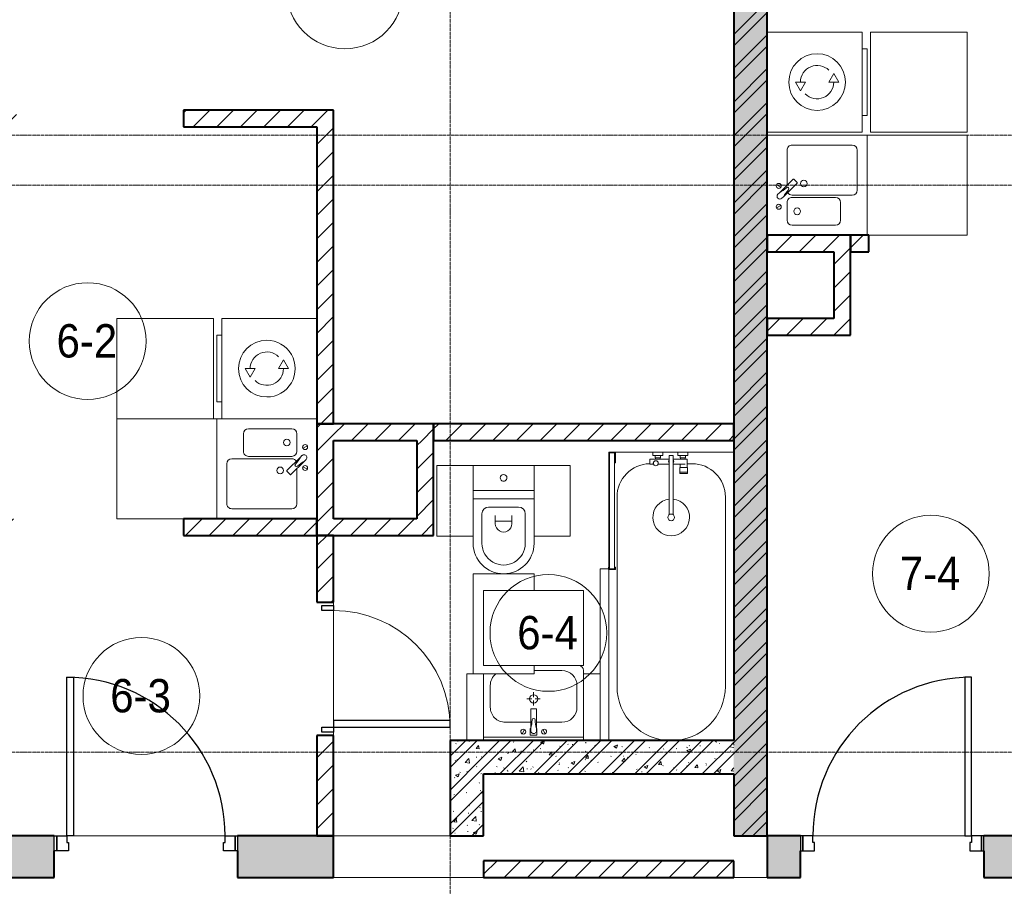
# Model space of a CAD drawing. Header units: millimetres. Extents: x 5617 to 132318, y 7718 to 193536.
# Tile 39 of 81: x 41879 to 47783, y 25497 to 30692. Entities that reach past the tile are written whole.
import ezdxf

# ---------------------------------------------------------------- set-up
doc = ezdxf.new("R2010")
doc.units = ezdxf.units.MM
doc.linetypes.add('ADSK_Линия сетки', pattern=[25, 20, -2.5, 0, -2.5])
doc.linetypes.add('Линия сетки', pattern=[25, 20, -2.5, 0, -2.5])
for name, color, linetype, lineweight in [('Двери', 7, 'Continuous', 18), ('Каркас_Импост', 7, 'Continuous', 30), ('Марки помещений', 7, 'Continuous', 20), ('Мебель', 7, 'Continuous', 18), ('Монтажный зазор', 7, 'Continuous', 30), ('Оси', 7, 'Continuous', 9), ('Панель', 7, 'Continuous', 30), ('Перекрытия', 7, 'Continuous', 18), ('Сантехнические приборы', 7, 'Continuous', 18), ('Стены разрез', 7, 'Continuous', 40), ('Электрооборудование', 7, 'Continuous', 18)]:
    doc.layers.add(name, color=color, linetype=linetype, lineweight=lineweight)
doc.styles.add('Arial_3', font='arial.ttf', dxfattribs={"width": 0.9, "height": 200})
pattern_1 = [(50, (0, 0), (218.62117, -19.1268), [22.86, -251.46]), (355, (0, 0), (-42.29187, 229.2684), [18.288, -201.168]), (100.451, (18.22, -1.6), (176.33107, 210.13963), [19.428, -213.708]), (46.184, (0, 60.96), (325.29495, -50.45164), [34.29, -377.19]), (96.636, (27.1, 56.76), (284.883, 296.91266), [29.142, -320.562]), (351.184, (0, 60.96), (284.8858, 296.9107), [27.432, -301.752]), (21, (30.48, 45.72), (181.93753, -122.71832), [22.86, -251.46]), (326, (30.48, 45.72), (74.16223, 221.0262), [18.288, -201.168]), (71.451, (45.64, 35.5), (256.10035, 98.30526), [19.428, -213.708]), (37.5, (0, 0), (3.70639, 101.465895), [3.353, -195.377, 3.353, -200.863, -201.93]), (37.5, (0, 0), (3.70639, 101.465895), [-402.946, 3.353, -198.577]), (7.5, (0, 0), (80.18358, 120.21653), [3.353, -113.081, 3.353, -190.805, -76.962]), (7.5, (0, 0), (80.18358, 120.21653), [-310.591, 3.353, -73.609]), (327.5, (-67.97, 0), (162.708646, -6.87497), [3.353, -72.847, 3.353, -234.391, -315.468]), (327.5, (-67.97, 0), (162.708646, -6.87497), [-313.944, 3.353, -312.115]), (317.5, (-98.45, 0), (177.75468, 30.51183), [3.353, -95.707, 3.353, -154.534, -224.028]), (317.5, (-98.45, 0), (177.75468, 30.51183), [-256.946, 3.353, -220.675])]
pattern_2 = [(45, (0, 0), (-101.02788, 101.02788), []), (45, (67.35, 0), (-101.02788, 101.02788), [])]
pattern_3 = [(45, (0, 0), (-70.71068, 70.71068), [])]

# ---------------------------------------------------------------- blocks, each defined once
blk = doc.blocks.new('101_Дверь_Однопольная - _НЧ_Мет_900х2100_Квартира_Пр-3834834-МКСС_К4_L13_45_000_')
at = {"layer": 'Каркас_Импост', "color": 253, "true_color": 0xaaaaaa}
for p, q in [((-535, 125), (-475, 125)), ((-535, 35), (-535, 125)), ((-475, 125), (-475, 85)), ((475, 125), (535, 125)), ((475, 85), (475, 125)), ((535, 125), (535, 35)), ((-475, 85), (-465, 85)), ((-465, 85), (-465, 35)), ((465, 85), (475, 85)), ((465, 35), (465, 85)), ((-465, 35), (-535, 35)), ((535, 35), (465, 35))]:
    blk.add_line(p, q, dxfattribs=at)
at = {"layer": 'Монтажный зазор', "color": 253, "true_color": 0xaaaaaa}
for p, q in [((-550, 125), (-535, 125)), ((-550, 35), (-550, 125)), ((-535, 125), (-535, 35)), ((535, 35), (535, 125)), ((535, 125), (550, 125)), ((550, 125), (550, 35)), ((-535, 35), (-550, 35)), ((550, 35), (535, 35))]:
    blk.add_line(p, q, dxfattribs=at)
at = {"layer": 'Панель', "color": 253, "true_color": 0xaaaaaa}
for p, q in [((-475, 1075), (-435, 1075)), ((-475, 125), (-475, 1075)), ((-435, 1075), (-435, 125)), ((-435, 125), (-475, 125))]:
    blk.add_line(p, q, dxfattribs=at)
blk.add_arc((-475, 125), 950, 0, 90, dxfattribs=at)
blk = doc.blocks.new('MR_Ванна - Санузел с ванной_1800x750-2638764-МКСС_К4_L13_45_000_')
at = {"layer": 'Сантехнические приборы', "color": 253, "true_color": 0xaaaaaa}
for p, q in [((210, 750.1), (195, 750.1)), ((195, 750.1), (195, 710)), ((195, 710), (210, 710)), ((200, 715), (200, 745.1)), ((200, 745.1), (210, 745.1)), ((200, 745.1), (200, 715)), ((895, 745.1), (200, 745.1)), ((210, 715), (200, 715)), ((200, 715), (895, 715)), ((210, 745.1), (210, 750.1)), ((210, 750), (885, 750)), ((210, 710), (210, 715)), ((895, 715), (835, 715)), ((835, 715), (835, 710)), ((835, 710), (900, 710)), ((900, 750), (885, 750)), ((885, 750), (885, 745.1)), ((885, 745.1), (895, 745.1)), ((895, 745.1), (895, 715)), ((895, 715), (895, 745.1)), ((900, 710), (900, 750)), ((900, 710), (900, 484.8)), ((630, 700), (-505, 700)), ((826.3, 504.1), (858, 504.1)), ((826.3, 480.7), (826.3, 504.1)), ((858, 504.1), (858, 386.3)), ((880, 484.8), (900, 484.8)), ((880, 425), (880, 484.8)), ((900, 484.8), (900, 425)), ((826.3, 386.3), (826.3, 453.7)), ((858, 468.3), (866, 468.3)), ((858, 441.4), (858, 468.3)), ((866, 441.4), (858, 441.4)), ((866, 471), (880, 471)), ((866, 439), (866, 471)), ((866, 468.3), (866, 441.4)), ((880, 439), (866, 439)), ((880, 471), (880, 439)), ((900, 425), (880, 425)), ((900, 425), (900, 335)), ((524.9, 386.3), (880, 386.3)), ((880, 363.7), (524.9, 363.7)), ((826.3, 291.7), (826.3, 363.7)), ((858, 363.7), (858, 291.7)), ((880, 386.3), (880, 363.7)), ((770.9, 276.9), (770.9, 323.9)), ((770.9, 323.9), (780, 323.9)), ((780, 276.9), (780, 323.9)), ((780, 323.9), (807.5, 323.9)), ((780, 323.9), (780, 276.9)), ((807.5, 323.9), (807.5, 276.9)), ((807.5, 278.8), (807.5, 321.6)), ((807.5, 321.6), (826.3, 321.6)), ((858, 291.7), (858, 318.6)), ((858, 318.6), (866, 318.6)), ((866, 289), (866, 321)), ((866, 321), (880, 321)), ((866, 318.6), (866, 291.7)), ((880, 275.2), (880, 335)), ((880, 335), (900, 335)), ((880, 321), (880, 289)), ((900, 335), (900, 275.2)), ((780, 276.9), (770.9, 276.9)), ((807.5, 276.9), (780, 276.9)), ((858, 278.8), (807.5, 278.8)), ((830, 250), (830, 278.8)), ((858, 291.7), (858, 278.8)), ((866, 291.7), (858, 291.7)), ((880, 289), (866, 289)), ((900, 275.2), (880, 275.2)), ((900, 275.2), (900, 0)), ((-505, 50), (630, 50))]:
    blk.add_line(p, q, dxfattribs=at)
for centre, radius, start, end in [((-505, 375), 325, 90, 270), ((630, 500), 200, 1.18568, 90), ((508.5, 375), 110, 5.91598, 354.08402), ((832.8, 467.2), 15, 90, 270), ((832.8, 467.2), 15, 244.04828, 115.95172), ((832.8, 467.2), 15, 270, 90), ((508.5, 375), 20, 90, 270), ((508.5, 375), 20, 270, 90), ((508.5, 375), 20, 325.4667, 34.5333), ((843.9, 375), 15.5, 47.00933, 132.99067), ((843.9, 375), 15.5, 227.00933, 312.99067), ((630, 250), 200, 270, 360)]:
    blk.add_arc(centre, radius, start, end, dxfattribs=at)
blk = doc.blocks.new('MR_Зона обслуживания - MR_Зона обслуживания-V19-МКСС_К4_L13_45_000_')
at = {"layer": 'Мебель', "lineweight": 9}
for p, q in [((-480, 0), (545.1, 0)), ((550, 50), (-80, 50)), ((550, 0.1), (550, 50))]:
    blk.add_line(p, q, dxfattribs=at)
blk = doc.blocks.new('MR_Тумба-Умывальник с зеркалом - Тумба-умывальник_600-V20-МКСС_К4_L13_45_000_')
at = {"layer": 'Сантехнические приборы', "color": 253, "true_color": 0xaaaaaa}
for p, q in [((-300, -20), (300, -20)), ((-69.7, -39.8), (-55.6, -66.3)), ((20, -33.1), (-20, -33.1)), ((-20, -33.1), (-20, -73.1)), ((20, -73.1), (20, -33.1)), ((69.7, -39.8), (55.6, -66.3)), ((-17, -110), (-170, -110)), ((-20, -73.1), (-17, -73.1)), ((-17, -60), (-17, -73.1)), ((-17, -73.1), (-17, -187.9)), ((17, -73.1), (17, -60)), ((17, -187.9), (17, -73.1)), ((17, -73.1), (20, -73.1)), ((170, -110), (17, -110)), ((-260, -200), (-260, -330)), ((-14, -190.9), (14, -190.9)), ((0, -210), (0, -240)), ((260, -330), (260, -200)), ((-10, -250), (-40, -250)), ((0, -290), (0, -260)), ((40, -250), (10, -250)), ((-300, -400), (-300, -420)), ((-170, -420), (-2.5, -420))]:
    blk.add_line(p, q, dxfattribs=at)
for centre, radius, start, end in [((-62.7, -53.1), 15, 360, 180), ((-62.7, -53.1), 15, 180, 360), ((0, -60), 17, 360, 180), ((62.7, -53.1), 15, 360, 180), ((62.7, -53.1), 15, 180, 360), ((-170, -200), 90, 90, 180), ((-217.6, -129.9), 208.5, 1.5946, 15.81769), ((217.6, -129.9), 208.5, 164.18231, 178.4054), ((170, -200), 90, 360, 90), ((0, -124.1), 9.19, 180, 360), ((0, -250), 25, 0, 180), ((-14, -187.9), 3, 180, 270), ((-14, -187.9), 3, 195, 255), ((14, -187.9), 3, 270, 0), ((14, -187.9), 3, 285, 345), ((0, -250), 25, 180, 0), ((-170, -330), 90, 180, 270), ((170, -330), 90, 308.32951, 360), ((-270, -420), 30, 180, 270)]:
    blk.add_arc(centre, radius, start, end, dxfattribs=at)
blk = doc.blocks.new('MR_Зона обслуживания - MR_Зона обслуживания-2638731-МКСС_К4_L13_45_000_')
at = {"layer": 'Мебель', "lineweight": 9}
for p, q in [((300, 0), (-300, 0)), ((-300, 0), (-300, -450)), ((300, -450), (300, 0)), ((-300, -450), (300, -450))]:
    blk.add_line(p, q, dxfattribs=at)
blk = doc.blocks.new('MR_Зона обслуживания - MR_Зона обслуживания-V2-МКСС_К4_L13_45_000_')
at = {"layer": 'Мебель', "lineweight": 9}
for p, q in [((-50, 0), (-50, -400)), ((50, -400), (50, 0)), ((-50, -400), (50, -400))]:
    blk.add_line(p, q, dxfattribs=at)
blk = doc.blocks.new('MR_Унитаз напольный - Санузел с ванной-2638740-МКСС_К4_L13_45_000_')
at = {"layer": 'Сантехнические приборы', "color": 253, "true_color": 0xaaaaaa}
for p, q in [((-182.5, 0), (-182.5, 267.5)), ((-130, 267.5), (-130, 90)), ((130, 90), (130, 267.5)), ((182.5, 267.5), (182.5, 0)), ((-50, 150), (-50, 100)), ((-50, 135), (50, 135)), ((50, 100), (50, 150)), ((182.5, 0), (-182.5, 0)), ((-182.5, -50), (-182.5, 0)), ((-182.5, 0), (182.5, 0)), ((-90, 50), (90, 50)), ((182.5, 0), (182.5, -50)), ((-182.5, -50), (182.5, -50)), ((-182.5, -200), (-182.5, -50)), ((182.5, -50), (-182.5, -50)), ((182.5, -50), (182.5, -200)), ((182.5, -200), (-182.5, -200))]:
    blk.add_line(p, q, dxfattribs=at)
for centre, radius, start, end in [((0, 267.5), 182.5, 0, 180), ((0, 267.5), 130, 360, 180), ((0, 150), 50, 360, 180), ((-90, 90), 40, 180, 270), ((90, 90), 40, 270, 360), ((0, -125), 20, 360, 180), ((0, -125), 20, 180, 360)]:
    blk.add_arc(centre, radius, start, end, dxfattribs=at)
blk = doc.blocks.new('MR_Зона обслуживания - MR_Зона обслуживания-V21-МКСС_К4_L13_45_000_')
at = {"layer": 'Мебель', "lineweight": 9}
for p, q in [((120, 600), (-182.5, 600)), ((-182.5, 600), (-182.5, 550)), ((182.5, 0), (182.5, 600)), ((-182.5, 100), (-182.5, 0)), ((-182.5, 0), (182.5, 0))]:
    blk.add_line(p, q, dxfattribs=at)
blk = doc.blocks.new('MR_Зона обслуживания - MR_Зона обслуживания-2638742-МКСС_К4_L13_45_000_')
at = {"layer": 'Мебель', "lineweight": 9}
for p, q in [((108.75, 425), (-108.75, 425)), ((108.75, 0), (108.75, 425)), ((-108.75, 0), (108.75, 0))]:
    blk.add_line(p, q, dxfattribs=at)
blk = doc.blocks.new('MR_Зона обслуживания - MR_Зона обслуживания-V3-МКСС_К4_L13_45_000_')
at = {"layer": 'Мебель', "lineweight": 9}
for p, q in [((108.75, 425), (-108.75, 425)), ((-108.75, 425), (-108.75, 0)), ((-108.75, 0), (108.75, 0))]:
    blk.add_line(p, q, dxfattribs=at)
blk = doc.blocks.new('MR_Мойка - Кухонная мойка-V22-МКСС_К4_L13_45_000_')
at = {"layer": 'Сантехнические приборы', "color": 253, "true_color": 0xaaaaaa}
for p, q in [((-136.7, -6.7), (-122.6, -33.3)), ((-79, -39), (-69.8, -48.2)), ((-69.8, -48.2), (11.4, -129.4)), ((-45.7, -24.2), (-55, -14.9)), ((35.5, -105.4), (-45.7, -24.2)), ((2.7, -6.7), (-11.4, -33.3)), ((-240, -100), (-240, -360)), ((-104, -70), (-210, -70)), ((-74, -360), (-74, -100)), ((-60, -100), (-60, -460)), ((210, -70), (0.1, -70)), ((15.7, -129.4), (35.5, -109.6)), ((240, -460), (240, -100)), ((-210, -390), (-104, -390)), ((-300, -520), (-300, -550)), ((-300, -520), (-300, -550)), ((-30, -490), (210, -490)), ((-300, -550), (300, -550))]:
    blk.add_line(p, q, dxfattribs=at)
for centre, radius, start, end in [((-129.7, -20), 15, 360, 180), ((-129.7, -20), 15, 180, 360), ((-67, -26.9), 17, 45, 225), ((-171.5, -230.2), 208.5, 46.5946, 60.81769), ((136.3, 77.5), 208.5, 209.18231, 223.4054), ((-4.3, -20), 15, 360, 180), ((-4.3, -20), 15, 180, 360), ((-210, -100), 30, 90, 180), ((-157, -130), 20, 360, 180), ((-104, -100), 30, 360, 90), ((-30, -100), 30, 118.55106, 180), ((-21.7, -72.3), 9.19, 225, 45), ((33.3, -107.5), 3, 315, 45), ((33.3, -107.5), 3, 315, 45), ((210, -100), 30, 360, 90), ((-157, -130), 20, 180, 360), ((10, -170), 20, 360, 180), ((10, -170), 20, 180, 360), ((13.5, -127.3), 3, 225, 315), ((13.5, -127.3), 3, 225, 315), ((-210, -360), 30, 180, 270), ((-104, -360), 30, 270, 360), ((-30, -460), 30, 180, 270), ((210, -460), 30, 270, 360)]:
    blk.add_arc(centre, radius, start, end, dxfattribs=at)
blk = doc.blocks.new('MR_Зона обслуживания - MR_Зона обслуживания-V23-МКСС_К4_L13_45_000_')
at = {"layer": 'Мебель', "lineweight": 9}
for p, q in [((300, 0), (-300, 0)), ((-300, 0), (-300, -600)), ((300, -600), (300, -200)), ((-300, -600), (300, -600))]:
    blk.add_line(p, q, dxfattribs=at)
blk = doc.blocks.new('MR_Стиральная машина - Стиральная машина_600-2515858-МКСС_К4_L13_45_000_')
at = {"layer": 'Электрооборудование', "color": 253, "true_color": 0xaaaaaa}
for p, q in [((-300, 0), (-300, -570)), ((300, -570), (300, 0)), ((0, -170), (-52, -200)), ((0, -230), (0, -170)), ((-52, -200), (0, -230)), ((0, -370), (0, -430)), ((52, -400), (0, -370)), ((0, -430), (52, -400)), ((-300, -570), (300, -570)), ((-200, -570), (-200, -600)), ((200, -600), (200, -570)), ((-200, -600), (200, -600))]:
    blk.add_line(p, q, dxfattribs=at)
for radius, start, end in [(170, 360, 180), (100, 135, 270), (100, 315, 90), (170, 180, 360)]:
    blk.add_arc((0, -300), radius, start, end, dxfattribs=at)
blk = doc.blocks.new('MR_Зона обслуживания - MR_Зона обслуживания-2638756-МКСС_К4_L13_45_000_')
at = {"layer": 'Мебель', "lineweight": 9}
for p, q in [((300, 0), (-300, 0)), ((-300, 0), (-300, -580)), ((300, -580), (300, 0)), ((-300, -580), (300, -580))]:
    blk.add_line(p, q, dxfattribs=at)
blk = doc.blocks.new('MR_Мойка - Кухонная мойка-V33-МКСС_К4_L13_45_000_')
at = {"layer": 'Сантехнические приборы', "color": 253, "true_color": 0xaaaaaa}
for p, q in [((300, -550), (300, 50)), ((-136.7, -6.7), (-122.6, -33.3)), ((-79, -39), (-69.8, -48.2)), ((-69.8, -48.2), (11.4, -129.4)), ((-45.7, -24.2), (-55, -14.9)), ((35.5, -105.4), (-45.7, -24.2)), ((2.7, -6.7), (-11.4, -33.3)), ((-240, -100), (-240, -360)), ((-104, -70), (-210, -70)), ((-74, -360), (-74, -100)), ((-60, -100), (-60, -460)), ((210, -70), (0.1, -70)), ((15.7, -129.4), (35.5, -109.6)), ((240, -460), (240, -100)), ((-210, -390), (-104, -390)), ((-30, -490), (210, -490)), ((-300, -550), (300, -550))]:
    blk.add_line(p, q, dxfattribs=at)
for centre, radius, start, end in [((-129.7, -20), 15, 360, 180), ((-129.7, -20), 15, 180, 360), ((-67, -26.9), 17, 45, 225), ((-171.5, -230.2), 208.5, 46.5946, 60.81769), ((136.3, 77.5), 208.5, 209.18231, 223.4054), ((-4.3, -20), 15, 360, 180), ((-4.3, -20), 15, 180, 360), ((-210, -100), 30, 90, 180), ((-157, -130), 20, 360, 180), ((-104, -100), 30, 360, 90), ((-30, -100), 30, 118.55106, 180), ((-21.7, -72.3), 9.19, 225, 45), ((33.3, -107.5), 3, 315, 45), ((33.3, -107.5), 3, 315, 45), ((210, -100), 30, 360, 90), ((-157, -130), 20, 180, 360), ((10, -170), 20, 360, 180), ((10, -170), 20, 180, 360), ((13.5, -127.3), 3, 225, 315), ((13.5, -127.3), 3, 225, 315), ((-210, -360), 30, 180, 270), ((-104, -360), 30, 270, 360), ((-30, -460), 30, 180, 270), ((210, -460), 30, 270, 360)]:
    blk.add_arc(centre, radius, start, end, dxfattribs=at)
blk = doc.blocks.new('MR_Зона обслуживания - MR_Зона обслуживания-V34-МКСС_К4_L13_45_000_')
at = {"layer": 'Мебель', "lineweight": 9}
for p, q in [((300, 0), (-300, 0)), ((300, -600), (300, 0)), ((-300, -10), (-300, -600)), ((-300, -600), (300, -600))]:
    blk.add_line(p, q, dxfattribs=at)
blk = doc.blocks.new('A_DOR_Door - Вн_3_Одинарная_800x2100-2907017-МКСС_К4_L13_45_000_')
at = {"layer": 'Двери', "color": 253, "lineweight": 30, "true_color": 0xaaaaaa}
for p, q in [((-380, 20), (-350, 20)), ((-380, -50), (-380, 20)), ((-350, 20), (-350, -50)), ((350, -50), (350, 20)), ((350, 20), (380, 20)), ((380, 20), (380, -50)), ((-350, -50), (-380, -50)), ((-350, -50), (-350, -750)), ((-310, -50), (-350, -50)), ((-350, -50), (-350, -750)), ((-310, -750), (-310, -50)), ((380, -50), (350, -50)), ((-350, -750), (-310, -750))]:
    blk.add_line(p, q, dxfattribs=at)
at = {"layer": 'Двери', "color": 254, "lineweight": 9, "true_color": 0xd4d4d4}
blk.add_arc((-350, -50), 700, 270, 0, dxfattribs=at)
blk = doc.blocks.new('101_Дверь_Однопольная - _НЧ_Мет_900х2100_Квартира_Л-3834828-МКСС_К4_L13_45_000_')
at = {"layer": 'Каркас_Импост', "color": 253, "true_color": 0xaaaaaa}
for p, q in [((-475, 125), (-535, 125)), ((-535, 125), (-535, 35)), ((-475, 85), (-475, 125)), ((535, 125), (475, 125)), ((475, 125), (475, 85)), ((535, 35), (535, 125)), ((-465, 85), (-475, 85)), ((-465, 35), (-465, 85)), ((475, 85), (465, 85)), ((465, 85), (465, 35)), ((-535, 35), (-465, 35)), ((465, 35), (535, 35))]:
    blk.add_line(p, q, dxfattribs=at)
at = {"layer": 'Монтажный зазор', "color": 253, "true_color": 0xaaaaaa}
for p, q in [((-535, 125), (-550, 125)), ((-550, 125), (-550, 35)), ((-535, 35), (-535, 125)), ((550, 125), (535, 125)), ((535, 125), (535, 35)), ((550, 35), (550, 125)), ((-550, 35), (-535, 35)), ((535, 35), (550, 35))]:
    blk.add_line(p, q, dxfattribs=at)
at = {"layer": 'Панель', "color": 253, "true_color": 0xaaaaaa}
for p, q in [((475, 1075), (435, 1075)), ((435, 1075), (435, 125)), ((475, 125), (475, 1075)), ((435, 125), (475, 125))]:
    blk.add_line(p, q, dxfattribs=at)
blk.add_arc((475, 125), 950, 90, 180, dxfattribs=at)
blk = doc.blocks.new('135_SLK_K4_AR_rvt-1-МКСС_К4_L13_45_000_')
at = {"layer": 'Стены разрез', "lineweight": 9, "true_color": 0xaaaaaa}
h = blk.add_hatch(dxfattribs=at)
h.set_pattern_fill('FP_1', color=253, style=0, pattern_type=2)
h.set_pattern_definition(pattern_1)
h.paths.add_polyline_path([(113450, 25800), (113450, 32900), (113250, 32900), (113250, 25800)])
h = blk.add_hatch(dxfattribs=at)
h.set_pattern_fill('FP_2', color=253, style=0, pattern_type=2)
h.set_pattern_definition(pattern_2)
h.paths.add_polyline_path([(113450, 25800), (113450, 32900), (113250, 32900), (113250, 25800)])
h = blk.add_hatch(dxfattribs=at)
h.set_pattern_fill('FP_3', color=253, style=0, pattern_type=2)
h.set_pattern_definition(pattern_3)
h.paths.add_polyline_path([(110850, 30050), (110850, 30150), (109950, 30150), (109950, 30050), (110750, 30050)])
h.paths.add_polyline_path([(108950, 30050), (108950, 30150), (108150, 30150), (108150, 30050)])
h = blk.add_hatch(dxfattribs=at)
h.set_pattern_fill('FP_3', color=253, style=0, pattern_type=2)
h.set_pattern_definition(pattern_3)
h.paths.add_polyline_path([(110750, 28270), (110850, 28270), (110850, 30050), (110750, 30050), (110750, 28338)])
h = blk.add_hatch(dxfattribs=at)
h.set_pattern_fill('FP_3', color=253, style=0, pattern_type=2)
h.set_pattern_definition(pattern_3)
h.paths.add_polyline_path([(113768.5, 29300), (113950, 29300), (113950, 29400), (113450, 29400), (113450, 29300), (113599.8, 29300)])
h = blk.add_hatch(dxfattribs=at)
h.set_pattern_fill('FP_3', color=253, style=0, pattern_type=2)
h.set_pattern_definition(pattern_3)
h.paths.add_polyline_path([(116900, 29300), (116900, 29400), (114960, 29400), (114960, 29300), (115623.6, 29300)])
h.paths.add_polyline_path([(114060, 29300), (114060, 29400), (113950, 29400), (113950, 29300)])
h = blk.add_hatch(dxfattribs=at)
h.set_pattern_fill('FP_3', color=253, style=0, pattern_type=2)
h.set_pattern_definition(pattern_3)
h.paths.add_polyline_path([(113950, 28800), (113950, 29300), (113850, 29300), (113850, 28800)])
h = blk.add_hatch(dxfattribs=at)
h.set_pattern_fill('FP_3', color=253, style=0, pattern_type=2)
h.set_pattern_definition(pattern_3)
h.paths.add_polyline_path([(113850, 28800), (113850, 28900), (113450, 28900), (113450, 28800), (113599.8, 28800)])
h = blk.add_hatch(dxfattribs=at)
h.set_pattern_fill('FP_3', color=253, style=0, pattern_type=2)
h.set_pattern_definition(pattern_3)
h.paths.add_polyline_path([(110750, 27600), (110850, 27600), (110850, 28270), (110750, 28270), (110750, 27740)])
h = blk.add_hatch(dxfattribs=at)
h.set_pattern_fill('FP_3', color=253, style=0, pattern_type=2)
h.set_pattern_definition(pattern_3)
h.paths.add_polyline_path([(111350, 28170), (111450, 28170), (111450, 28270), (110850, 28270), (110850, 28170), (110901.4, 28170)])
h = blk.add_hatch(dxfattribs=at)
h.set_pattern_fill('FP_3', color=253, style=0, pattern_type=2)
h.set_pattern_definition(pattern_3)
h.paths.add_polyline_path([(113250, 28170), (113250, 28270), (111450, 28270), (111450, 28170), (112925.2, 28170)])
h = blk.add_hatch(dxfattribs=at)
h.set_pattern_fill('FP_3', color=253, style=0, pattern_type=2)
h.set_pattern_definition(pattern_3)
h.paths.add_polyline_path([(111450, 27600), (111450, 28170), (111350, 28170), (111350, 27600)])
h = blk.add_hatch(dxfattribs=at)
h.set_pattern_fill('FP_3', color=253, style=0, pattern_type=2)
h.set_pattern_definition(pattern_3)
h.paths.add_polyline_path([(110226.8, 27600), (110750, 27600), (110750, 27700), (109950, 27700), (109950, 27600)])
h.paths.add_polyline_path([(108877.6, 27600), (108950, 27600), (108950, 27700), (108150, 27700), (108150, 27600), (108203, 27600)])
h = blk.add_hatch(dxfattribs=at)
h.set_pattern_fill('FP_3', color=253, style=0, pattern_type=2)
h.set_pattern_definition(pattern_3)
h.paths.add_polyline_path([(111350, 27600), (111350, 27700), (110850, 27700), (110850, 27600)])
h = blk.add_hatch(dxfattribs=at)
h.set_pattern_fill('FP_3', color=253, style=0, pattern_type=2)
h.set_pattern_definition(pattern_3)
h.paths.add_polyline_path([(110750, 25800), (110850, 25800), (110850, 26400), (110750, 26400)])
h.paths.add_polyline_path([(110750, 27200), (110850, 27200), (110850, 27600), (110750, 27600)])
h = blk.add_hatch(dxfattribs=at)
h.set_pattern_fill('FP_1', color=253, style=0, pattern_type=2)
h.set_pattern_definition(pattern_1)
h.paths.add_polyline_path([(111576, 25800), (111750, 25800), (111750, 26370), (111550, 26370), (111550, 25800)])
h = blk.add_hatch(dxfattribs=at)
h.set_pattern_fill('FP_2', color=253, style=0, pattern_type=2)
h.set_pattern_definition(pattern_2)
h.paths.add_polyline_path([(111576, 25800), (111750, 25800), (111750, 26370), (111550, 26370), (111550, 25800)])
h = blk.add_hatch(dxfattribs=at)
h.set_pattern_fill('FP_1', color=253, style=0, pattern_type=2)
h.set_pattern_definition(pattern_1)
h.paths.add_polyline_path([(113250, 26170), (113250, 26370), (111750, 26370), (111750, 26170), (112925.2, 26170)])
h = blk.add_hatch(dxfattribs=at)
h.set_pattern_fill('FP_2', color=253, style=0, pattern_type=2)
h.set_pattern_definition(pattern_2)
h.paths.add_polyline_path([(113250, 26170), (113250, 26370), (111750, 26370), (111750, 26170), (112925.2, 26170)])
at = {"layer": 'Стены разрез', "lineweight": 18, "true_color": 0xcbcbcb}
h = blk.add_hatch(color=9, dxfattribs=at)
h.paths.add_polyline_path([(110850, 25550), (110850, 25800), (110275, 25800), (110275, 25550)])
h.paths.add_polyline_path([(108877.6, 25550), (109175, 25550), (109175, 25800), (108700, 25800), (108700, 25550)])
h = blk.add_hatch(color=9, dxfattribs=at)
h.paths.add_polyline_path([(115250, 25550), (115250, 25800), (114749.8, 25800), (114749.8, 25550)])
h.paths.add_polyline_path([(113449.8, 25550), (113649.8, 25550), (113649.8, 25800), (113449.8, 25800), (113449.8, 25710)])
at = {"layer": 'Стены разрез', "lineweight": 9, "true_color": 0xaaaaaa}
h = blk.add_hatch(dxfattribs=at)
h.set_pattern_fill('FP_3', color=253, style=0, pattern_type=2)
h.set_pattern_definition(pattern_3)
h.paths.add_polyline_path([(113250, 25550), (113250, 25650), (111750, 25650), (111750, 25550), (112925.2, 25550)])
at = {"layer": 'Перекрытия', "color": 253, "true_color": 0xaaaaaa}
for p, q in [((110850, 27180), (110850, 27200)), ((110850, 27200), (110850, 27180)), ((110850, 26490), (110850, 27150)), ((110850, 27150), (110850, 26490)), ((110850, 26400), (110850, 26420)), ((110850, 26420), (110850, 26400)), ((109290, 25800), (110200, 25800)), ((110200, 25800), (109290, 25800)), ((110850, 25800), (111550, 25800)), ((113724.8, 25800), (114634.8, 25800)), ((114634.8, 25800), (113724.8, 25800)), ((110274.8, 25550), (110274.8, 25710)), ((111750, 25550), (110850, 25550)), ((113449.8, 25550), (113250, 25550))]:
    blk.add_line(p, q, dxfattribs=at)
at = {"layer": 'Стены разрез', "color": 253, "true_color": 0xaaaaaa}
for p, q in [((113250, 32900), (113250, 26370)), ((113450, 25800), (113450, 32900)), ((110850, 30150), (109950, 30150)), ((109950, 30150), (109950, 30050)), ((110850, 30050), (110850, 30150)), ((109950, 30050), (110750, 30050)), ((110750, 30050), (110750, 28270)), ((110850, 28270), (110850, 30050)), ((113950, 29400), (113450, 29400)), ((113450, 29400), (113450, 29300)), ((113950, 29300), (113950, 29400)), ((114060, 29400), (113950, 29400)), ((113950, 29400), (113950, 29300)), ((114060, 29300), (114060, 29400)), ((113450, 29300), (113850, 29300)), ((113850, 29300), (113850, 28900)), ((113950, 28800), (113950, 29300)), ((113950, 29300), (114060, 29300)), ((113850, 28900), (113450, 28900)), ((113450, 28900), (113450, 28800)), ((113450, 28800), (113850, 28800)), ((113850, 28800), (113950, 28800)), ((110750, 28270), (110850, 28270)), ((110850, 28270), (110750, 28270)), ((110750, 28270), (110750, 27600)), ((111450, 28270), (110850, 28270)), ((111450, 28170), (111450, 28270)), ((113250, 28270), (111450, 28270)), ((111450, 28270), (111450, 28170)), ((113250, 28170), (113250, 28270)), ((110850, 28170), (111350, 28170)), ((110850, 27700), (110850, 28170)), ((111350, 28170), (111350, 27700)), ((111450, 27600), (111450, 28170)), ((111450, 28170), (113250, 28170)), ((110750, 27700), (109950, 27700)), ((109950, 27700), (109950, 27600)), ((110750, 27600), (110750, 27700)), ((111350, 27700), (110850, 27700)), ((109950, 27600), (110750, 27600)), ((110850, 27600), (110750, 27600)), ((110750, 27600), (110750, 27200)), ((110750, 27600), (110850, 27600)), ((110850, 27200), (110850, 27600)), ((110850, 27600), (111350, 27600)), ((111350, 27600), (111450, 27600)), ((110750, 27200), (110850, 27200)), ((110850, 26400), (110750, 26400)), ((110750, 26400), (110750, 25800)), ((110850, 25800), (110850, 26400)), ((111550, 26370), (111550, 25800)), ((111750, 26370), (111550, 26370)), ((113250, 26370), (111750, 26370)), ((111750, 26170), (113250, 26170)), ((111750, 25800), (111750, 26170)), ((113250, 26170), (113250, 25800)), ((109175, 25800), (108700, 25800)), ((110850, 25800), (110275, 25800)), ((110750, 25800), (110850, 25800)), ((110850, 25550), (110850, 25800)), ((111550, 25800), (111750, 25800)), ((113250, 25800), (113450, 25800)), ((113649.8, 25800), (113449.8, 25800)), ((113449.8, 25800), (113449.8, 25550)), ((115250, 25800), (114749.8, 25800)), ((109175, 25550), (109175, 25710)), ((110275, 25710), (110275, 25550)), ((113649.8, 25550), (113649.8, 25710)), ((114749.8, 25710), (114749.8, 25550)), ((113250, 25650), (111750, 25650)), ((111750, 25650), (111750, 25550)), ((113250, 25550), (113250, 25650)), ((108700, 25550), (109175, 25550)), ((110275, 25550), (110850, 25550)), ((111750, 25550), (113250, 25550)), ((113449.8, 25550), (113649.8, 25550)), ((114749.8, 25550), (115250, 25550))]:
    blk.add_line(p, q, dxfattribs=at)
at = {"layer": 'Двери', "color": 253, "lineweight": 18, "true_color": 0xaaaaaa, "rotation": 90}
blk.add_blockref('A_DOR_Door - Вн_3_Одинарная_800x2100-2907017-МКСС_К4_L13_45_000_', (110800, 26800), dxfattribs=at)
at = {"layer": 'Двери', "color": 253, "lineweight": 18, "true_color": 0xaaaaaa}
for name, p in [('101_Дверь_Однопольная - _НЧ_Мет_900х2100_Квартира_Пр-3834834-МКСС_К4_L13_45_000_', (109725, 25675)), ('101_Дверь_Однопольная - _НЧ_Мет_900х2100_Квартира_Л-3834828-МКСС_К4_L13_45_000_', (114199.8, 25675))]:
    blk.add_blockref(name, p, dxfattribs=at)
at = {"layer": 'Мебель', "color": 253, "lineweight": 18, "true_color": 0xaaaaaa}
for name, p, rotation in [('MR_Зона обслуживания - MR_Зона обслуживания-2638756-МКСС_К4_L13_45_000_', (114070, 30317.8), 90.00000000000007), ('MR_Зона обслуживания - MR_Зона обслуживания-V34-МКСС_К4_L13_45_000_', (114050, 29700), 89.99999999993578), ('MR_Зона обслуживания - MR_Зона обслуживания-2638756-МКСС_К4_L13_45_000_', (110130, 28600), 270.0000000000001), ('MR_Зона обслуживания - MR_Зона обслуживания-V23-МКСС_К4_L13_45_000_', (110150, 28000), 269.9999999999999), ('MR_Зона обслуживания - MR_Зона обслуживания-2638742-МКСС_К4_L13_45_000_', (111578.8, 28020), 180), ('MR_Зона обслуживания - MR_Зона обслуживания-V3-МКСС_К4_L13_45_000_', (112161.3, 28020), 180), ('MR_Зона обслуживания - MR_Зона обслуживания-V19-МКСС_К4_L13_45_000_', (112500, 26850), 89.9999999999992), ('MR_Зона обслуживания - MR_Зона обслуживания-V21-МКСС_К4_L13_45_000_', (111870, 27370), 180), ('MR_Зона обслуживания - MR_Зона обслуживания-2638731-МКСС_К4_L13_45_000_', (112050, 26820), 180), ('MR_Зона обслуживания - MR_Зона обслуживания-V2-МКСС_К4_L13_45_000_', (111700, 26370), 180), ('MR_Зона обслуживания - MR_Зона обслуживания-V2-МКСС_К4_L13_45_000_', (112400, 26370), 180)]:
    blk.add_blockref(name, p, dxfattribs=dict(at, rotation=rotation))
at = {"layer": 'Сантехнические приборы', "color": 253, "lineweight": 18, "true_color": 0xaaaaaa}
for name, p, rotation in [('MR_Мойка - Кухонная мойка-V33-МКСС_К4_L13_45_000_', (113500, 29700), 89.99999999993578), ('MR_Мойка - Кухонная мойка-V22-МКСС_К4_L13_45_000_', (110700, 28000), 269.9999999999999), ('MR_Ванна - Санузел с ванной_1800x750-2638764-МКСС_К4_L13_45_000_', (113250, 27200), 89.9999999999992), ('MR_Унитаз напольный - Санузел с ванной-2638740-МКСС_К4_L13_45_000_', (111870, 27820), 180), ('MR_Тумба-Умывальник с зеркалом - Тумба-умывальник_600-V20-МКСС_К4_L13_45_000_', (112050, 26370), 180)]:
    blk.add_blockref(name, p, dxfattribs=dict(at, rotation=rotation))
at = {"layer": 'Электрооборудование', "color": 253, "lineweight": 18, "true_color": 0xaaaaaa}
for p, rotation in [((113450, 30317.8), 90.00000000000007), ((110750, 28600), 270.0000000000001)]:
    blk.add_blockref('MR_Стиральная машина - Стиральная машина_600-2515858-МКСС_К4_L13_45_000_', p, dxfattribs=dict(at, rotation=rotation))
blk = doc.blocks.new('050_Марка_Помещение - Номер-620969-МКСС_К4_L13_45_000_')
at = {"layer": 'Марки помещений'}
blk.add_circle((0, 0), 3.5, dxfattribs=at)

msp = doc.modelspace()

# ---------------------------------------------------------------- linework, layer by layer
at = {"layer": 'Оси', "linetype": 'Линия сетки'}
msp.add_line((44460.8, 12025.7), (44460.8, 33050), dxfattribs=at)
at = {"layer": 'Оси', "linetype": 'ADSK_Линия сетки'}
for p, q in [((69660.8, 30000), (26619.7, 30000)), ((69660.8, 29700), (25349.7, 29700)), ((69660.8, 26300), (25349.7, 26300))]:
    msp.add_line(p, q, dxfattribs=at)

# ---------------------------------------------------------------- block references
at = {"lineweight": 5}
msp.add_blockref('135_SLK_K4_AR_rvt-1-МКСС_К4_L13_45_000_', (-67089.2, 0), dxfattribs=at)
at = {"layer": 'Марки помещений', "xscale": 99.99999999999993, "yscale": 99.99999999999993, "zscale": 99.99999999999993}
for p in [(43829, 30867.7), (42286.7, 28764.9), (47343, 27370.8), (45049.2, 27015.5), (42608.7, 26637.5)]:
    msp.add_blockref('050_Марка_Помещение - Номер-620969-МКСС_К4_L13_45_000_', p, dxfattribs=at)

# ---------------------------------------------------------------- texts
at = {"layer": 'Марки помещений', "lineweight": 9, "char_height": 200, "width": 447.342, "attachment_point": 1, "style": 'Arial_3'}
for s, insert in [('6-2', (42100.1, 28866.6)), ('7-4', (47156.5, 27472.6)), ('6-4', (44862.7, 27117.3)), ('6-3', (42422.2, 26739.2))]:
    msp.add_mtext(s, dxfattribs=dict(at, insert=insert))

doc.saveas('drawing.dxf')
